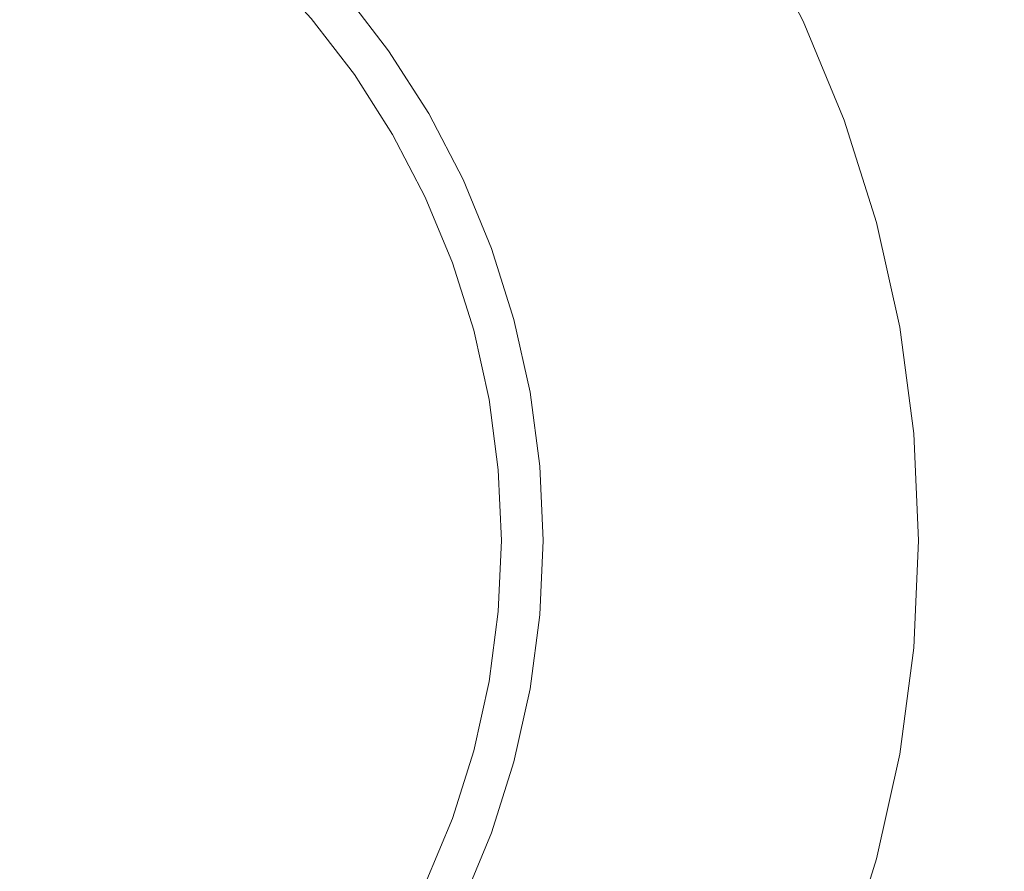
# Model space of a CAD drawing. Header units: millimetres. Extents: x -230 to 230, y -130 to 130.
# Tile 8 of 47: x -104 to -92, y -109 to -99. Entities that reach past the tile are written whole.
import ezdxf

# ---------------------------------------------------------------- set-up
doc = ezdxf.new("R2010")
doc.units = ezdxf.units.MM
doc.header["$LTSCALE"] = 25.4
doc.layers.add('Lighting-Moving Light', color=7, linetype='Continuous', lineweight=5, true_color=0x000000)

# ---------------------------------------------------------------- blocks, each defined once
blk = doc.blocks.new('Group-1')
at = {"layer": 'Lighting-Moving Light', "color": 7, "linetype": 'Continuous', "lineweight": 5, "transparency": 33554687}
for points, invisible_edges in [([(-503.576, 1.533, -25), (-503.576, 226.446, -25), (-761.075, 239.033, -25), (-761.075, -11.053, -25)], 14), ([(-770.152, 222.936, -116.924), (-519.672, 235.523, -116.924), (-519.672, -7.543, -116.924), (-757.565, -7.543, -116.924)], 11), ([(-742.366, 22.996, -24.957), (-741.159, 22.615, -24.957), (-739.991, 22.131, -24.957), (-746.119, 8.99, -24.957)], 12), ([(-739.991, 22.131, -24.957), (-738.869, 21.547, -24.957), (-737.802, 20.867, -24.957), (-746.119, 8.99, -24.957)], 12), ([(-737.802, 20.867, -24.957), (-736.798, 20.097, -24.957), (-735.866, 19.243, -24.957), (-746.119, 8.99, -24.957)], 12), ([(-735.866, 19.243, -24.957), (-735.011, 18.31, -24.957), (-734.241, 17.306, -24.957), (-746.119, 8.99, -24.957)], 12), ([(-742.069, 17.674, 0.043), (-742.842, 17.994, 0.043), (-743.639, 18.245, 0.043), (-746.119, 8.99, 0.043)], 12), ([(-734.241, 17.306, -24.957), (-735.011, 18.31, -24.957), (-738.402, 15.465, -0.368), (-737.867, 14.768, -0.368)], 10), ([(-740.623, 16.839, 0.043), (-741.328, 17.288, 0.043), (-742.069, 17.674, 0.043), (-746.119, 8.99, 0.043)], 12), ([(-734.241, 17.306, -24.957), (-733.561, 16.24, -24.957), (-732.977, 15.118, -24.957), (-746.119, 8.99, -24.957)], 12), ([(-733.561, 16.24, -24.957), (-734.241, 17.306, -24.957), (-737.867, 14.768, -0.368), (-737.394, 14.027, -0.368)], 10), ([(-739.343, 15.765, 0.043), (-739.96, 16.33, 0.043), (-740.623, 16.839, 0.043), (-746.119, 8.99, 0.043)], 12), ([(-732.977, 15.118, -24.957), (-733.561, 16.24, -24.957), (-737.394, 14.027, -0.368), (-736.989, 13.247, -0.368)], 10), ([(-738.27, 14.486, 0.043), (-738.779, 15.149, 0.043), (-739.343, 15.765, 0.043), (-746.119, 8.99, 0.043)], 12), ([(-738.432, 15.44, -0.244), (-737.899, 14.745, -0.244), (-737.885, 14.755, -0.284), (-738.419, 15.45, -0.284)], 15), ([(-738.419, 15.45, -0.284), (-737.885, 14.755, -0.284), (-737.874, 14.762, -0.326), (-738.409, 15.459, -0.326)], 15), ([(-738.409, 15.459, -0.326), (-737.874, 14.762, -0.326), (-737.867, 14.768, -0.368), (-738.402, 15.465, -0.368)], 11), ([(-738.587, 15.309, -0.023), (-738.065, 14.629, -0.023), (-738.035, 14.65, -0.046), (-738.559, 15.333, -0.046)], 15), ([(-738.559, 15.333, -0.046), (-738.035, 14.65, -0.046), (-738.007, 14.67, -0.073), (-738.533, 15.355, -0.073)], 15), ([(-738.533, 15.355, -0.073), (-738.007, 14.67, -0.073), (-737.981, 14.688, -0.102), (-738.508, 15.376, -0.102)], 15), ([(-738.508, 15.376, -0.102), (-737.981, 14.688, -0.102), (-737.957, 14.705, -0.134), (-738.486, 15.395, -0.134)], 15), ([(-738.486, 15.395, -0.134), (-737.957, 14.705, -0.134), (-737.935, 14.72, -0.169), (-738.465, 15.412, -0.169)], 15), ([(-738.465, 15.412, -0.169), (-737.935, 14.72, -0.169), (-737.916, 14.734, -0.205), (-738.447, 15.427, -0.205)], 15), ([(-738.447, 15.427, -0.205), (-737.916, 14.734, -0.205), (-737.899, 14.745, -0.244), (-738.432, 15.44, -0.244)], 15), ([(-738.712, 15.204, 0.036), (-738.199, 14.535, 0.036), (-738.164, 14.56, 0.027), (-738.68, 15.232, 0.027)], 15), ([(-738.68, 15.232, 0.027), (-738.164, 14.56, 0.027), (-738.13, 14.583, 0.013), (-738.648, 15.258, 0.013)], 15), ([(-738.648, 15.258, 0.013), (-738.13, 14.583, 0.013), (-738.097, 14.607, -0.003), (-738.617, 15.284, -0.003)], 15), ([(-738.617, 15.284, -0.003), (-738.097, 14.607, -0.003), (-738.065, 14.629, -0.023), (-738.587, 15.309, -0.023)], 15), ([(-732.977, 15.118, -24.957), (-732.493, 13.949, -24.957), (-732.113, 12.743, -24.957), (-746.119, 8.99, -24.957)], 12), ([(-738.779, 15.149, 0.043), (-738.27, 14.486, 0.043), (-738.234, 14.511, 0.042), (-738.745, 15.177, 0.042)], 14), ([(-738.745, 15.177, 0.042), (-738.234, 14.511, 0.042), (-738.199, 14.535, 0.036), (-738.712, 15.204, 0.036)], 15), ([(-732.493, 13.949, -24.957), (-732.977, 15.118, -24.957), (-736.989, 13.247, -0.368), (-736.652, 12.435, -0.368)], 10), ([(-737.899, 14.745, -0.244), (-737.429, 14.007, -0.244), (-737.414, 14.015, -0.284), (-737.885, 14.755, -0.284)], 15), ([(-737.885, 14.755, -0.284), (-737.414, 14.015, -0.284), (-737.403, 14.022, -0.326), (-737.874, 14.762, -0.326)], 15), ([(-737.874, 14.762, -0.326), (-737.403, 14.022, -0.326), (-737.394, 14.027, -0.368), (-737.867, 14.768, -0.368)], 11), ([(-738.065, 14.629, -0.023), (-737.605, 13.905, -0.023), (-737.573, 13.924, -0.046), (-738.035, 14.65, -0.046)], 15), ([(-738.035, 14.65, -0.046), (-737.573, 13.924, -0.046), (-737.543, 13.941, -0.073), (-738.007, 14.67, -0.073)], 15), ([(-738.007, 14.67, -0.073), (-737.543, 13.941, -0.073), (-737.515, 13.957, -0.102), (-737.981, 14.688, -0.102)], 15), ([(-737.981, 14.688, -0.102), (-737.515, 13.957, -0.102), (-737.489, 13.972, -0.134), (-737.957, 14.705, -0.134)], 15), ([(-737.957, 14.705, -0.134), (-737.489, 13.972, -0.134), (-737.466, 13.985, -0.169), (-737.935, 14.72, -0.169)], 15), ([(-737.935, 14.72, -0.169), (-737.466, 13.985, -0.169), (-737.446, 13.997, -0.205), (-737.916, 14.734, -0.205)], 15), ([(-737.916, 14.734, -0.205), (-737.446, 13.997, -0.205), (-737.429, 14.007, -0.244), (-737.899, 14.745, -0.244)], 15), ([(-738.234, 14.511, 0.042), (-737.783, 13.802, 0.042), (-737.746, 13.824, 0.036), (-738.199, 14.535, 0.036)], 15), ([(-738.199, 14.535, 0.036), (-737.746, 13.824, 0.036), (-737.709, 13.845, 0.027), (-738.164, 14.56, 0.027)], 15), ([(-738.164, 14.56, 0.027), (-737.709, 13.845, 0.027), (-737.673, 13.866, 0.013), (-738.13, 14.583, 0.013)], 15), ([(-738.13, 14.583, 0.013), (-737.673, 13.866, 0.013), (-737.638, 13.886, -0.003), (-738.097, 14.607, -0.003)], 15), ([(-738.097, 14.607, -0.003), (-737.638, 13.886, -0.003), (-737.605, 13.905, -0.023), (-738.065, 14.629, -0.023)], 15), ([(-737.435, 13.039, 0.043), (-737.821, 13.781, 0.043), (-738.27, 14.486, 0.043), (-746.119, 8.99, 0.043)], 12), ([(-738.27, 14.486, 0.043), (-737.821, 13.781, 0.043), (-737.783, 13.802, 0.042), (-738.234, 14.511, 0.042)], 14), ([(-737.573, 13.924, -0.046), (-737.175, 13.16, -0.046), (-737.144, 13.175, -0.073), (-737.543, 13.941, -0.073)], 15), ([(-737.543, 13.941, -0.073), (-737.144, 13.175, -0.073), (-737.115, 13.188, -0.102), (-737.515, 13.957, -0.102)], 15), ([(-737.515, 13.957, -0.102), (-737.115, 13.188, -0.102), (-737.088, 13.201, -0.134), (-737.489, 13.972, -0.134)], 15), ([(-737.489, 13.972, -0.134), (-737.088, 13.201, -0.134), (-737.064, 13.212, -0.169), (-737.466, 13.985, -0.169)], 15), ([(-737.466, 13.985, -0.169), (-737.064, 13.212, -0.169), (-737.043, 13.222, -0.205), (-737.446, 13.997, -0.205)], 15), ([(-737.446, 13.997, -0.205), (-737.043, 13.222, -0.205), (-737.024, 13.23, -0.244), (-737.429, 14.007, -0.244)], 15), ([(-737.429, 14.007, -0.244), (-737.024, 13.23, -0.244), (-737.009, 13.237, -0.284), (-737.414, 14.015, -0.284)], 15), ([(-737.414, 14.015, -0.284), (-737.009, 13.237, -0.284), (-736.997, 13.243, -0.326), (-737.403, 14.022, -0.326)], 15), ([(-737.403, 14.022, -0.326), (-736.997, 13.243, -0.326), (-736.989, 13.247, -0.368), (-737.394, 14.027, -0.368)], 11), ([(-732.113, 12.743, -24.957), (-732.493, 13.949, -24.957), (-736.652, 12.435, -0.368), (-736.388, 11.597, -0.368)], 10), ([(-737.783, 13.802, 0.042), (-737.395, 13.058, 0.042), (-737.356, 13.076, 0.036), (-737.746, 13.824, 0.036)], 15), ([(-737.746, 13.824, 0.036), (-737.356, 13.076, 0.036), (-737.318, 13.094, 0.027), (-737.709, 13.845, 0.027)], 15), ([(-737.709, 13.845, 0.027), (-737.318, 13.094, 0.027), (-737.28, 13.111, 0.013), (-737.673, 13.866, 0.013)], 15), ([(-737.673, 13.866, 0.013), (-737.28, 13.111, 0.013), (-737.244, 13.128, -0.003), (-737.638, 13.886, -0.003)], 15), ([(-737.638, 13.886, -0.003), (-737.244, 13.128, -0.003), (-737.209, 13.145, -0.023), (-737.605, 13.905, -0.023)], 15), ([(-737.605, 13.905, -0.023), (-737.209, 13.145, -0.023), (-737.175, 13.16, -0.046), (-737.573, 13.924, -0.046)], 15), ([(-737.821, 13.781, 0.043), (-737.435, 13.039, 0.043), (-737.395, 13.058, 0.042), (-737.783, 13.802, 0.042)], 14), ([(-737.009, 13.237, -0.284), (-736.674, 12.427, -0.284), (-736.661, 12.432, -0.326), (-736.997, 13.243, -0.326)], 15), ([(-736.997, 13.243, -0.326), (-736.661, 12.432, -0.326), (-736.652, 12.435, -0.368), (-736.989, 13.247, -0.368)], 11), ([(-737.28, 13.111, 0.013), (-736.954, 12.325, 0.013), (-736.917, 12.339, -0.003), (-737.244, 13.128, -0.003)], 15), ([(-737.244, 13.128, -0.003), (-736.917, 12.339, -0.003), (-736.88, 12.352, -0.023), (-737.209, 13.145, -0.023)], 15), ([(-737.209, 13.145, -0.023), (-736.88, 12.352, -0.023), (-736.846, 12.365, -0.046), (-737.175, 13.16, -0.046)], 15), ([(-737.175, 13.16, -0.046), (-736.846, 12.365, -0.046), (-736.813, 12.377, -0.073), (-737.144, 13.175, -0.073)], 15), ([(-737.144, 13.175, -0.073), (-736.813, 12.377, -0.073), (-736.783, 12.388, -0.102), (-737.115, 13.188, -0.102)], 15), ([(-737.115, 13.188, -0.102), (-736.783, 12.388, -0.102), (-736.755, 12.398, -0.134), (-737.088, 13.201, -0.134)], 15), ([(-737.088, 13.201, -0.134), (-736.755, 12.398, -0.134), (-736.73, 12.407, -0.169), (-737.064, 13.212, -0.169)], 15), ([(-737.064, 13.212, -0.169), (-736.73, 12.407, -0.169), (-736.708, 12.415, -0.205), (-737.043, 13.222, -0.205)], 15), ([(-737.043, 13.222, -0.205), (-736.708, 12.415, -0.205), (-736.689, 12.422, -0.244), (-737.024, 13.23, -0.244)], 15), ([(-737.024, 13.23, -0.244), (-736.689, 12.422, -0.244), (-736.674, 12.427, -0.284), (-737.009, 13.237, -0.284)], 15), ([(-736.863, 11.47, 0.043), (-737.115, 12.267, 0.043), (-737.435, 13.039, 0.043), (-746.119, 8.99, 0.043)], 12), ([(-737.435, 13.039, 0.043), (-737.115, 12.267, 0.043), (-737.074, 12.282, 0.042), (-737.395, 13.058, 0.042)], 14), ([(-737.395, 13.058, 0.042), (-737.074, 12.282, 0.042), (-737.033, 12.296, 0.036), (-737.356, 13.076, 0.036)], 15), ([(-737.356, 13.076, 0.036), (-737.033, 12.296, 0.036), (-736.993, 12.311, 0.027), (-737.318, 13.094, 0.027)], 15), ([(-737.318, 13.094, 0.027), (-736.993, 12.311, 0.027), (-736.954, 12.325, 0.013), (-737.28, 13.111, 0.013)], 15), ([(-732.113, 12.743, -24.957), (-731.839, 11.508, -24.957), (-731.674, 10.253, -24.957), (-746.119, 8.99, -24.957)], 12), ([(-731.839, 11.508, -24.957), (-732.113, 12.743, -24.957), (-736.388, 11.597, -0.368), (-736.198, 10.739, -0.368)], 10), ([(-736.689, 12.422, -0.244), (-736.426, 11.587, -0.244), (-736.41, 11.591, -0.284), (-736.674, 12.427, -0.284)], 15), ([(-736.674, 12.427, -0.284), (-736.41, 11.591, -0.284), (-736.397, 11.595, -0.326), (-736.661, 12.432, -0.326)], 15), ([(-736.661, 12.432, -0.326), (-736.397, 11.595, -0.326), (-736.388, 11.597, -0.368), (-736.652, 12.435, -0.368)], 11), ([(-737.033, 12.296, 0.036), (-736.78, 11.492, 0.036), (-736.739, 11.503, 0.027), (-736.993, 12.311, 0.027)], 15), ([(-736.993, 12.311, 0.027), (-736.739, 11.503, 0.027), (-736.699, 11.514, 0.013), (-736.954, 12.325, 0.013)], 15), ([(-736.954, 12.325, 0.013), (-736.699, 11.514, 0.013), (-736.66, 11.524, -0.003), (-736.917, 12.339, -0.003)], 15), ([(-736.917, 12.339, -0.003), (-736.66, 11.524, -0.003), (-736.622, 11.534, -0.023), (-736.88, 12.352, -0.023)], 15), ([(-736.88, 12.352, -0.023), (-736.622, 11.534, -0.023), (-736.587, 11.544, -0.046), (-736.846, 12.365, -0.046)], 15), ([(-736.846, 12.365, -0.046), (-736.587, 11.544, -0.046), (-736.554, 11.553, -0.073), (-736.813, 12.377, -0.073)], 15), ([(-736.813, 12.377, -0.073), (-736.554, 11.553, -0.073), (-736.522, 11.561, -0.102), (-736.783, 12.388, -0.102)], 15), ([(-736.783, 12.388, -0.102), (-736.522, 11.561, -0.102), (-736.494, 11.569, -0.134), (-736.755, 12.398, -0.134)], 15), ([(-736.755, 12.398, -0.134), (-736.494, 11.569, -0.134), (-736.468, 11.575, -0.169), (-736.73, 12.407, -0.169)], 15), ([(-736.73, 12.407, -0.169), (-736.468, 11.575, -0.169), (-736.446, 11.582, -0.205), (-736.708, 12.415, -0.205)], 15), ([(-736.708, 12.415, -0.205), (-736.446, 11.582, -0.205), (-736.426, 11.587, -0.244), (-736.689, 12.422, -0.244)], 15), ([(-737.115, 12.267, 0.043), (-736.863, 11.47, 0.043), (-736.821, 11.481, 0.042), (-737.074, 12.282, 0.042)], 14), ([(-737.074, 12.282, 0.042), (-736.821, 11.481, 0.042), (-736.78, 11.492, 0.036), (-737.033, 12.296, 0.036)], 15), ([(-736.78, 11.492, 0.036), (-736.597, 10.669, 0.036), (-736.555, 10.676, 0.027), (-736.739, 11.503, 0.027)], 15), ([(-736.739, 11.503, 0.027), (-736.555, 10.676, 0.027), (-736.514, 10.683, 0.013), (-736.699, 11.514, 0.013)], 15), ([(-736.699, 11.514, 0.013), (-736.514, 10.683, 0.013), (-736.475, 10.69, -0.003), (-736.66, 11.524, -0.003)], 15), ([(-736.66, 11.524, -0.003), (-736.475, 10.69, -0.003), (-736.437, 10.697, -0.023), (-736.622, 11.534, -0.023)], 15), ([(-736.622, 11.534, -0.023), (-736.437, 10.697, -0.023), (-736.401, 10.703, -0.046), (-736.587, 11.544, -0.046)], 15), ([(-736.587, 11.544, -0.046), (-736.401, 10.703, -0.046), (-736.367, 10.709, -0.073), (-736.554, 11.553, -0.073)], 15), ([(-736.554, 11.553, -0.073), (-736.367, 10.709, -0.073), (-736.335, 10.715, -0.102), (-736.522, 11.561, -0.102)], 15), ([(-736.522, 11.561, -0.102), (-736.335, 10.715, -0.102), (-736.306, 10.72, -0.134), (-736.494, 11.569, -0.134)], 15), ([(-736.494, 11.569, -0.134), (-736.306, 10.72, -0.134), (-736.28, 10.725, -0.169), (-736.468, 11.575, -0.169)], 15), ([(-736.468, 11.575, -0.169), (-736.28, 10.725, -0.169), (-736.257, 10.729, -0.205), (-736.446, 11.582, -0.205)], 15), ([(-736.446, 11.582, -0.205), (-736.257, 10.729, -0.205), (-736.237, 10.732, -0.244), (-736.426, 11.587, -0.244)], 15), ([(-736.426, 11.587, -0.244), (-736.237, 10.732, -0.244), (-736.22, 10.735, -0.284), (-736.41, 11.591, -0.284)], 15), ([(-736.41, 11.591, -0.284), (-736.22, 10.735, -0.284), (-736.207, 10.737, -0.326), (-736.397, 11.595, -0.326)], 15), ([(-736.397, 11.595, -0.326), (-736.207, 10.737, -0.326), (-736.198, 10.739, -0.368), (-736.388, 11.597, -0.368)], 11), ([(-731.674, 10.253, -24.957), (-731.839, 11.508, -24.957), (-736.198, 10.739, -0.368), (-736.083, 9.868, -0.368)], 10), ([(-746.119, 8.99, 0.043), (-736.573, 9.825, 0.043), (-736.682, 10.654, 0.043), (-736.863, 11.47, 0.043)], 9), ([(-736.863, 11.47, 0.043), (-736.682, 10.654, 0.043), (-736.64, 10.661, 0.042), (-736.821, 11.481, 0.042)], 14), ([(-736.821, 11.481, 0.042), (-736.64, 10.661, 0.042), (-736.597, 10.669, 0.036), (-736.78, 11.492, 0.036)], 15), ([(-736.514, 10.683, 0.013), (-736.403, 9.84, 0.013), (-736.363, 9.843, -0.003), (-736.475, 10.69, -0.003)], 15), ([(-736.475, 10.69, -0.003), (-736.363, 9.843, -0.003), (-736.325, 9.846, -0.023), (-736.437, 10.697, -0.023)], 15), ([(-736.437, 10.697, -0.023), (-736.325, 9.846, -0.023), (-736.288, 9.85, -0.046), (-736.401, 10.703, -0.046)], 15), ([(-736.401, 10.703, -0.046), (-736.288, 9.85, -0.046), (-736.254, 9.853, -0.073), (-736.367, 10.709, -0.073)], 15), ([(-736.367, 10.709, -0.073), (-736.254, 9.853, -0.073), (-736.222, 9.856, -0.102), (-736.335, 10.715, -0.102)], 15), ([(-736.335, 10.715, -0.102), (-736.222, 9.856, -0.102), (-736.192, 9.858, -0.134), (-736.306, 10.72, -0.134)], 15), ([(-736.306, 10.72, -0.134), (-736.192, 9.858, -0.134), (-736.166, 9.86, -0.169), (-736.28, 10.725, -0.169)], 15), ([(-736.28, 10.725, -0.169), (-736.166, 9.86, -0.169), (-736.143, 9.862, -0.205), (-736.257, 10.729, -0.205)], 15), ([(-736.257, 10.729, -0.205), (-736.143, 9.862, -0.205), (-736.122, 9.864, -0.244), (-736.237, 10.732, -0.244)], 15), ([(-736.237, 10.732, -0.244), (-736.122, 9.864, -0.244), (-736.106, 9.866, -0.284), (-736.22, 10.735, -0.284)], 15), ([(-736.22, 10.735, -0.284), (-736.106, 9.866, -0.284), (-736.093, 9.867, -0.326), (-736.207, 10.737, -0.326)], 15), ([(-736.207, 10.737, -0.326), (-736.093, 9.867, -0.326), (-736.083, 9.868, -0.368), (-736.198, 10.739, -0.368)], 11), ([(-736.682, 10.654, 0.043), (-736.573, 9.825, 0.043), (-736.53, 9.829, 0.042), (-736.64, 10.661, 0.042)], 14), ([(-736.64, 10.661, 0.042), (-736.53, 9.829, 0.042), (-736.487, 9.832, 0.036), (-736.597, 10.669, 0.036)], 15), ([(-736.597, 10.669, 0.036), (-736.487, 9.832, 0.036), (-736.445, 9.836, 0.027), (-736.555, 10.676, 0.027)], 15), ([(-736.555, 10.676, 0.027), (-736.445, 9.836, 0.027), (-736.403, 9.84, 0.013), (-736.514, 10.683, 0.013)], 15), ([(-731.674, 10.253, -24.957), (-731.619, 8.99, -24.957), (-731.674, 7.726, -24.957), (-746.119, 8.99, -24.957)], 12), ([(-731.619, 8.99, -24.957), (-731.674, 10.253, -24.957), (-736.083, 9.868, -0.368), (-736.045, 8.99, -0.368)], 10), ([(-736.573, 8.155, 0.043), (-736.537, 8.99, 0.043), (-736.573, 9.825, 0.043), (-746.119, 8.99, 0.043)], 12), ([(-736.573, 9.825, 0.043), (-736.537, 8.99, 0.043), (-736.493, 8.99, 0.042), (-736.53, 9.829, 0.042)], 14), ([(-736.53, 9.829, 0.042), (-736.493, 8.99, 0.042), (-736.45, 8.99, 0.036), (-736.487, 9.832, 0.036)], 15), ([(-736.487, 9.832, 0.036), (-736.45, 8.99, 0.036), (-736.408, 8.99, 0.027), (-736.445, 9.836, 0.027)], 15), ([(-736.445, 9.836, 0.027), (-736.408, 8.99, 0.027), (-736.366, 8.99, 0.013), (-736.403, 9.84, 0.013)], 15), ([(-736.403, 9.84, 0.013), (-736.366, 8.99, 0.013), (-736.326, 8.99, -0.003), (-736.363, 9.843, -0.003)], 15), ([(-736.363, 9.843, -0.003), (-736.326, 8.99, -0.003), (-736.287, 8.99, -0.023), (-736.325, 9.846, -0.023)], 15), ([(-736.325, 9.846, -0.023), (-736.287, 8.99, -0.023), (-736.251, 8.99, -0.046), (-736.288, 9.85, -0.046)], 15), ([(-736.288, 9.85, -0.046), (-736.251, 8.99, -0.046), (-736.216, 8.99, -0.073), (-736.254, 9.853, -0.073)], 15), ([(-736.254, 9.853, -0.073), (-736.216, 8.99, -0.073), (-736.184, 8.99, -0.102), (-736.222, 9.856, -0.102)], 15), ([(-736.222, 9.856, -0.102), (-736.184, 8.99, -0.102), (-736.154, 8.99, -0.134), (-736.192, 9.858, -0.134)], 15), ([(-736.192, 9.858, -0.134), (-736.154, 8.99, -0.134), (-736.128, 8.99, -0.169), (-736.166, 9.86, -0.169)], 15), ([(-736.166, 9.86, -0.169), (-736.128, 8.99, -0.169), (-736.104, 8.99, -0.205), (-736.143, 9.862, -0.205)], 15), ([(-736.143, 9.862, -0.205), (-736.104, 8.99, -0.205), (-736.084, 8.99, -0.244), (-736.122, 9.864, -0.244)], 15), ([(-736.122, 9.864, -0.244), (-736.084, 8.99, -0.244), (-736.067, 8.99, -0.284), (-736.106, 9.866, -0.284)], 15), ([(-736.106, 9.866, -0.284), (-736.067, 8.99, -0.284), (-736.054, 8.99, -0.326), (-736.093, 9.867, -0.326)], 15), ([(-736.093, 9.867, -0.326), (-736.054, 8.99, -0.326), (-736.045, 8.99, -0.368), (-736.083, 9.868, -0.368)], 11), ([(-743.639, -0.266, 0.043), (-742.842, -0.014, 0.043), (-742.069, 0.305, 0.043), (-746.119, 8.99, 0.043)], 12), ([(-742.069, 0.305, 0.043), (-741.328, 0.691, 0.043), (-740.623, 1.141, 0.043), (-746.119, 8.99, 0.043)], 12), ([(-740.623, 1.141, 0.043), (-739.96, 1.649, 0.043), (-739.343, 2.214, 0.043), (-746.119, 8.99, 0.043)], 12), ([(-739.343, 2.214, 0.043), (-738.779, 2.83, 0.043), (-738.27, 3.494, 0.043), (-746.119, 8.99, 0.043)], 12), ([(-738.27, 3.494, 0.043), (-737.821, 4.199, 0.043), (-737.435, 4.94, 0.043), (-746.119, 8.99, 0.043)], 12), ([(-737.435, 4.94, 0.043), (-737.115, 5.712, 0.043), (-736.863, 6.51, 0.043), (-746.119, 8.99, 0.043)], 12), ([(-736.863, 6.51, 0.043), (-736.682, 7.326, 0.043), (-736.573, 8.155, 0.043), (-746.119, 8.99, 0.043)], 12), ([(-746.119, 8.99, -24.957), (-731.674, 7.726, -24.957), (-731.839, 6.472, -24.957), (-732.113, 5.237, -24.957)], 9), ([(-732.113, 5.237, -24.957), (-732.493, 4.03, -24.957), (-732.977, 2.862, -24.957), (-746.119, 8.99, -24.957)], 12), ([(-732.977, 2.862, -24.957), (-733.561, 1.74, -24.957), (-734.241, 0.673, -24.957), (-746.119, 8.99, -24.957)], 12), ([(-734.241, 0.673, -24.957), (-735.011, -0.331, -24.957), (-735.866, -1.263, -24.957), (-746.119, 8.99, -24.957)], 12), ([(-735.866, -1.263, -24.957), (-736.798, -2.118, -24.957), (-737.802, -2.888, -24.957), (-746.119, 8.99, -24.957)], 12), ([(-737.802, -2.888, -24.957), (-738.869, -3.568, -24.957), (-739.991, -4.152, -24.957), (-746.119, 8.99, -24.957)], 12), ([(-739.991, -4.152, -24.957), (-741.159, -4.636, -24.957), (-742.366, -5.016, -24.957), (-746.119, 8.99, -24.957)], 12), ([(-736.537, 8.99, 0.043), (-736.573, 8.155, 0.043), (-736.53, 8.151, 0.042), (-736.493, 8.99, 0.042)], 14), ([(-736.493, 8.99, 0.042), (-736.53, 8.151, 0.042), (-736.487, 8.147, 0.036), (-736.45, 8.99, 0.036)], 15), ([(-736.45, 8.99, 0.036), (-736.487, 8.147, 0.036), (-736.445, 8.143, 0.027), (-736.408, 8.99, 0.027)], 15), ([(-736.408, 8.99, 0.027), (-736.445, 8.143, 0.027), (-736.403, 8.14, 0.013), (-736.366, 8.99, 0.013)], 15), ([(-736.366, 8.99, 0.013), (-736.403, 8.14, 0.013), (-736.363, 8.136, -0.003), (-736.326, 8.99, -0.003)], 15), ([(-736.326, 8.99, -0.003), (-736.363, 8.136, -0.003), (-736.325, 8.133, -0.023), (-736.287, 8.99, -0.023)], 15), ([(-736.287, 8.99, -0.023), (-736.325, 8.133, -0.023), (-736.288, 8.13, -0.046), (-736.251, 8.99, -0.046)], 15), ([(-736.251, 8.99, -0.046), (-736.288, 8.13, -0.046), (-736.254, 8.127, -0.073), (-736.216, 8.99, -0.073)], 15), ([(-736.216, 8.99, -0.073), (-736.254, 8.127, -0.073), (-736.222, 8.124, -0.102), (-736.184, 8.99, -0.102)], 15), ([(-736.184, 8.99, -0.102), (-736.222, 8.124, -0.102), (-736.192, 8.121, -0.134), (-736.154, 8.99, -0.134)], 15), ([(-736.154, 8.99, -0.134), (-736.192, 8.121, -0.134), (-736.166, 8.119, -0.169), (-736.128, 8.99, -0.169)], 15), ([(-736.128, 8.99, -0.169), (-736.166, 8.119, -0.169), (-736.143, 8.117, -0.205), (-736.104, 8.99, -0.205)], 15), ([(-736.104, 8.99, -0.205), (-736.143, 8.117, -0.205), (-736.122, 8.115, -0.244), (-736.084, 8.99, -0.244)], 15), ([(-736.084, 8.99, -0.244), (-736.122, 8.115, -0.244), (-736.106, 8.114, -0.284), (-736.067, 8.99, -0.284)], 15), ([(-736.067, 8.99, -0.284), (-736.106, 8.114, -0.284), (-736.093, 8.112, -0.326), (-736.054, 8.99, -0.326)], 15), ([(-736.054, 8.99, -0.326), (-736.093, 8.112, -0.326), (-736.083, 8.112, -0.368), (-736.045, 8.99, -0.368)], 11), ([(-731.674, 7.726, -24.957), (-731.619, 8.99, -24.957), (-736.045, 8.99, -0.368), (-736.083, 8.112, -0.368)], 10), ([(-736.573, 8.155, 0.043), (-736.682, 7.326, 0.043), (-736.64, 7.318, 0.042), (-736.53, 8.151, 0.042)], 14), ([(-736.53, 8.151, 0.042), (-736.64, 7.318, 0.042), (-736.597, 7.311, 0.036), (-736.487, 8.147, 0.036)], 15), ([(-736.487, 8.147, 0.036), (-736.597, 7.311, 0.036), (-736.555, 7.303, 0.027), (-736.445, 8.143, 0.027)], 15), ([(-736.445, 8.143, 0.027), (-736.555, 7.303, 0.027), (-736.514, 7.296, 0.013), (-736.403, 8.14, 0.013)], 15), ([(-736.403, 8.14, 0.013), (-736.514, 7.296, 0.013), (-736.475, 7.289, -0.003), (-736.363, 8.136, -0.003)], 15), ([(-736.363, 8.136, -0.003), (-736.475, 7.289, -0.003), (-736.437, 7.282, -0.023), (-736.325, 8.133, -0.023)], 15), ([(-736.325, 8.133, -0.023), (-736.437, 7.282, -0.023), (-736.401, 7.276, -0.046), (-736.288, 8.13, -0.046)], 15), ([(-736.288, 8.13, -0.046), (-736.401, 7.276, -0.046), (-736.367, 7.27, -0.073), (-736.254, 8.127, -0.073)], 15), ([(-736.254, 8.127, -0.073), (-736.367, 7.27, -0.073), (-736.335, 7.264, -0.102), (-736.222, 8.124, -0.102)], 15), ([(-736.222, 8.124, -0.102), (-736.335, 7.264, -0.102), (-736.306, 7.259, -0.134), (-736.192, 8.121, -0.134)], 15), ([(-736.192, 8.121, -0.134), (-736.306, 7.259, -0.134), (-736.28, 7.255, -0.169), (-736.166, 8.119, -0.169)], 15), ([(-736.166, 8.119, -0.169), (-736.28, 7.255, -0.169), (-736.257, 7.251, -0.205), (-736.143, 8.117, -0.205)], 15), ([(-736.143, 8.117, -0.205), (-736.257, 7.251, -0.205), (-736.237, 7.247, -0.244), (-736.122, 8.115, -0.244)], 15), ([(-736.122, 8.115, -0.244), (-736.237, 7.247, -0.244), (-736.22, 7.244, -0.284), (-736.106, 8.114, -0.284)], 15), ([(-736.106, 8.114, -0.284), (-736.22, 7.244, -0.284), (-736.207, 7.242, -0.326), (-736.093, 8.112, -0.326)], 15), ([(-736.093, 8.112, -0.326), (-736.207, 7.242, -0.326), (-736.198, 7.24, -0.368), (-736.083, 8.112, -0.368)], 11), ([(-731.839, 6.472, -24.957), (-731.674, 7.726, -24.957), (-736.083, 8.112, -0.368), (-736.198, 7.24, -0.368)], 10), ([(-736.682, 7.326, 0.043), (-736.863, 6.51, 0.043), (-736.821, 6.498, 0.042), (-736.64, 7.318, 0.042)], 14), ([(-736.64, 7.318, 0.042), (-736.821, 6.498, 0.042), (-736.78, 6.487, 0.036), (-736.597, 7.311, 0.036)], 15), ([(-736.597, 7.311, 0.036), (-736.78, 6.487, 0.036), (-736.739, 6.476, 0.027), (-736.555, 7.303, 0.027)], 15), ([(-736.555, 7.303, 0.027), (-736.739, 6.476, 0.027), (-736.699, 6.465, 0.013), (-736.514, 7.296, 0.013)], 15), ([(-736.514, 7.296, 0.013), (-736.699, 6.465, 0.013), (-736.66, 6.455, -0.003), (-736.475, 7.289, -0.003)], 15), ([(-736.475, 7.289, -0.003), (-736.66, 6.455, -0.003), (-736.622, 6.445, -0.023), (-736.437, 7.282, -0.023)], 15), ([(-736.437, 7.282, -0.023), (-736.622, 6.445, -0.023), (-736.587, 6.436, -0.046), (-736.401, 7.276, -0.046)], 15), ([(-736.401, 7.276, -0.046), (-736.587, 6.436, -0.046), (-736.554, 6.427, -0.073), (-736.367, 7.27, -0.073)], 15), ([(-736.367, 7.27, -0.073), (-736.554, 6.427, -0.073), (-736.522, 6.418, -0.102), (-736.335, 7.264, -0.102)], 15), ([(-736.335, 7.264, -0.102), (-736.522, 6.418, -0.102), (-736.494, 6.411, -0.134), (-736.306, 7.259, -0.134)], 15), ([(-736.306, 7.259, -0.134), (-736.494, 6.411, -0.134), (-736.468, 6.404, -0.169), (-736.28, 7.255, -0.169)], 15), ([(-736.28, 7.255, -0.169), (-736.468, 6.404, -0.169), (-736.446, 6.398, -0.205), (-736.257, 7.251, -0.205)], 15), ([(-736.257, 7.251, -0.205), (-736.446, 6.398, -0.205), (-736.426, 6.393, -0.244), (-736.237, 7.247, -0.244)], 15), ([(-736.237, 7.247, -0.244), (-736.426, 6.393, -0.244), (-736.41, 6.388, -0.284), (-736.22, 7.244, -0.284)], 15), ([(-736.22, 7.244, -0.284), (-736.41, 6.388, -0.284), (-736.397, 6.385, -0.326), (-736.207, 7.242, -0.326)], 15), ([(-736.207, 7.242, -0.326), (-736.397, 6.385, -0.326), (-736.388, 6.382, -0.368), (-736.198, 7.24, -0.368)], 11), ([(-732.113, 5.237, -24.957), (-731.839, 6.472, -24.957), (-736.198, 7.24, -0.368), (-736.388, 6.382, -0.368)], 10), ([(-736.863, 6.51, 0.043), (-737.115, 5.712, 0.043), (-737.074, 5.698, 0.042), (-736.821, 6.498, 0.042)], 14), ([(-736.821, 6.498, 0.042), (-737.074, 5.698, 0.042), (-737.033, 5.683, 0.036), (-736.78, 6.487, 0.036)], 15), ([(-736.78, 6.487, 0.036), (-737.033, 5.683, 0.036), (-736.993, 5.668, 0.027), (-736.739, 6.476, 0.027)], 15), ([(-736.739, 6.476, 0.027), (-736.993, 5.668, 0.027), (-736.954, 5.654, 0.013), (-736.699, 6.465, 0.013)], 15), ([(-736.699, 6.465, 0.013), (-736.954, 5.654, 0.013), (-736.917, 5.64, -0.003), (-736.66, 6.455, -0.003)], 15), ([(-736.66, 6.455, -0.003), (-736.917, 5.64, -0.003), (-736.88, 5.627, -0.023), (-736.622, 6.445, -0.023)], 15), ([(-736.622, 6.445, -0.023), (-736.88, 5.627, -0.023), (-736.846, 5.615, -0.046), (-736.587, 6.436, -0.046)], 15), ([(-736.587, 6.436, -0.046), (-736.846, 5.615, -0.046), (-736.813, 5.603, -0.073), (-736.554, 6.427, -0.073)], 15), ([(-736.554, 6.427, -0.073), (-736.813, 5.603, -0.073), (-736.783, 5.592, -0.102), (-736.522, 6.418, -0.102)], 15), ([(-736.522, 6.418, -0.102), (-736.783, 5.592, -0.102), (-736.755, 5.582, -0.134), (-736.494, 6.411, -0.134)], 15), ([(-736.494, 6.411, -0.134), (-736.755, 5.582, -0.134), (-736.73, 5.573, -0.169), (-736.468, 6.404, -0.169)], 15), ([(-736.468, 6.404, -0.169), (-736.73, 5.573, -0.169), (-736.708, 5.565, -0.205), (-736.446, 6.398, -0.205)], 15), ([(-736.446, 6.398, -0.205), (-736.708, 5.565, -0.205), (-736.689, 5.558, -0.244), (-736.426, 6.393, -0.244)], 15), ([(-736.426, 6.393, -0.244), (-736.689, 5.558, -0.244), (-736.674, 5.552, -0.284), (-736.41, 6.388, -0.284)], 15), ([(-736.41, 6.388, -0.284), (-736.674, 5.552, -0.284), (-736.661, 5.547, -0.326), (-736.397, 6.385, -0.326)], 15), ([(-736.397, 6.385, -0.326), (-736.661, 5.547, -0.326), (-736.652, 5.544, -0.368), (-736.388, 6.382, -0.368)], 11), ([(-732.493, 4.03, -24.957), (-732.113, 5.237, -24.957), (-736.388, 6.382, -0.368), (-736.652, 5.544, -0.368)], 10), ([(-737.115, 5.712, 0.043), (-737.435, 4.94, 0.043), (-737.395, 4.922, 0.042), (-737.074, 5.698, 0.042)], 14), ([(-737.074, 5.698, 0.042), (-737.395, 4.922, 0.042), (-737.356, 4.904, 0.036), (-737.033, 5.683, 0.036)], 15), ([(-737.033, 5.683, 0.036), (-737.356, 4.904, 0.036), (-737.318, 4.886, 0.027), (-736.993, 5.668, 0.027)], 15), ([(-736.993, 5.668, 0.027), (-737.318, 4.886, 0.027), (-737.28, 4.868, 0.013), (-736.954, 5.654, 0.013)], 15), ([(-736.954, 5.654, 0.013), (-737.28, 4.868, 0.013), (-737.244, 4.851, -0.003), (-736.917, 5.64, -0.003)], 15), ([(-736.917, 5.64, -0.003), (-737.244, 4.851, -0.003), (-737.209, 4.835, -0.023), (-736.88, 5.627, -0.023)], 15), ([(-736.88, 5.627, -0.023), (-737.209, 4.835, -0.023), (-737.175, 4.819, -0.046), (-736.846, 5.615, -0.046)], 15), ([(-736.846, 5.615, -0.046), (-737.175, 4.819, -0.046), (-737.144, 4.805, -0.073), (-736.813, 5.603, -0.073)], 15), ([(-736.813, 5.603, -0.073), (-737.144, 4.805, -0.073), (-737.115, 4.791, -0.102), (-736.783, 5.592, -0.102)], 15), ([(-736.783, 5.592, -0.102), (-737.115, 4.791, -0.102), (-737.088, 4.779, -0.134), (-736.755, 5.582, -0.134)], 15), ([(-736.755, 5.582, -0.134), (-737.088, 4.779, -0.134), (-737.064, 4.767, -0.169), (-736.73, 5.573, -0.169)], 15), ([(-736.73, 5.573, -0.169), (-737.064, 4.767, -0.169), (-737.043, 4.757, -0.205), (-736.708, 5.565, -0.205)], 15), ([(-736.708, 5.565, -0.205), (-737.043, 4.757, -0.205), (-737.024, 4.749, -0.244), (-736.689, 5.558, -0.244)], 15), ([(-736.689, 5.558, -0.244), (-737.024, 4.749, -0.244), (-737.009, 4.742, -0.284), (-736.674, 5.552, -0.284)], 15), ([(-736.674, 5.552, -0.284), (-737.009, 4.742, -0.284), (-736.997, 4.736, -0.326), (-736.661, 5.547, -0.326)], 15), ([(-736.661, 5.547, -0.326), (-736.997, 4.736, -0.326), (-736.989, 4.732, -0.368), (-736.652, 5.544, -0.368)], 11), ([(-732.977, 2.862, -24.957), (-732.493, 4.03, -24.957), (-736.652, 5.544, -0.368), (-736.989, 4.732, -0.368)], 10)]:
    blk.add_3dface(points, dxfattribs=dict(at, invisible_edges=invisible_edges))
at = {"layer": 'Lighting-Moving Light', "color": 0, "flags": 1}
for tag in ['Yoke', '3D_Symbol_Name', 'Weight', 'Weight', 'Wattage', 'Candlepower', 'Body', 'Model_Name', 'Beam_Angle', 'Field_Angle', 'Remarks', 'Beam_Angle_2', 'Field_Angle_2', 'Num_Channels', 'Frame_Size', 'Device_Type', 'FixtureID', 'Frame_Size', 'Base', 'Lens', 'Inst_Type', 'Lamp']:
    blk.add_attdef(tag, (-554.515, 111.223), '', height=0.18, dxfattribs=at)

msp = doc.modelspace()

# ---------------------------------------------------------------- block references
at = {"layer": 'Lighting-Moving Light', "color": 7, "transparency": 33554687}
msp.add_blockref('Group-1', (638.619, -113.99), dxfattribs=at)

doc.saveas('drawing.dxf')
